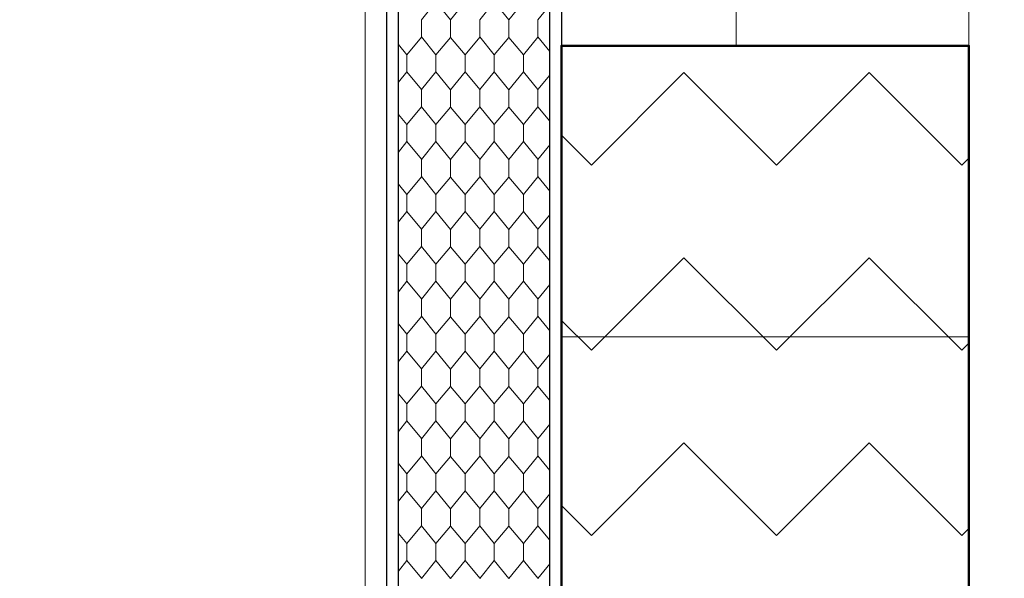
# Model space of a CAD drawing. Header units: metres. Extents: x 1306 to 1412, y -79 to 41.
# Tile 205 of 256: x 1342.305 to 1343.151, y -25.493 to -25.013. Entities that reach past the tile are written whole.
import ezdxf

# ---------------------------------------------------------------- set-up
doc = ezdxf.new("R2010")
doc.units = ezdxf.units.M
doc.header["$PDMODE"] = 65
doc.linetypes.add('AUSGEZOGEN', pattern=[0])
doc.linetypes.add('STRICHPUNKT2_S5', pattern=[0.5, 0.35, -0.05, 0.05, -0.05])
for name, color, linetype, lineweight in [('XR$2$Achsen', 4, 'AUSGEZOGEN', 13), ('XR$2$Allgemein', 4, 'AUSGEZOGEN', 13), ('XR$2$Möblierung', 4, 'AUSGEZOGEN', 13), ('XR$2$Wand', 1, 'AUSGEZOGEN', 50), ('XR$2$Wand Mauerwerk nt', 7, 'AUSGEZOGEN', 25), ('XR$3$Maßlinie 1_50', 7, 'AUSGEZOGEN', 25), ('XR$5$Filling', 4, 'AUSGEZOGEN', 13), ('XR$5$Muster', 4, 'AUSGEZOGEN', 13)]:
    doc.layers.add(name, color=color, linetype=linetype, lineweight=lineweight)
doc.styles.add('ARIAL', font='arial.ttf')
doc.dimstyles.new('DIMSTYLE_11', dxfattribs={"dimtxt": 0.15, "dimasz": 0.03, "dimexe": 0, "dimexo": 0, "dimgap": 0.075, "dimtad": 2, "dimrnd": 0.005, "dimzin": 4, "dimdsep": 46, "dimtxsty": 'ARIAL', "dimblk1": 'ALL_ML_STRICH', "dimblk2": 'ALL_ML_STRICH', "dimsah": 1, "dimcen": 0, "dimclrd": 3, "dimclre": 3, "dimclrt": 3, "dimadec": 0, "dimazin": 0, "dimtfac": 1, "dimtdec": 0, "dimtix": 1, "dimtmove": 2, "dimatfit": 3, "dimfxl": 0, "dimtzin": 0, "dimlwd": 0, "dimlwe": 25, "dimarcsym": 0})
doc.dimstyles.new('DIMSTYLE_12', dxfattribs={"dimtxt": 0.15, "dimasz": 0.03, "dimexe": 0, "dimexo": 0, "dimgap": 0.075, "dimtad": 2, "dimdec": 3, "dimrnd": 0.005, "dimzin": 4, "dimdsep": 46, "dimtxsty": 'ARIAL', "dimblk1": 'ALL_ML_STRICH', "dimblk2": 'ALL_ML_STRICH', "dimsah": 1, "dimcen": 0, "dimclrd": 3, "dimclre": 3, "dimclrt": 3, "dimadec": 0, "dimazin": 0, "dimtfac": 1, "dimtdec": 0, "dimtix": 1, "dimtmove": 2, "dimatfit": 3, "dimfxl": 0, "dimtzin": 0, "dimlwd": 0, "dimlwe": 25, "dimarcsym": 0})
doc.dimstyles.new('DIMSTYLE_24', dxfattribs={"dimtxt": 0.225, "dimasz": 0.15, "dimexe": 0, "dimexo": 0, "dimgap": 0.1125, "dimtad": 2, "dimrnd": 0.005, "dimzin": 4, "dimdsep": 46, "dimtxsty": 'ARIAL', "dimblk1": 'ALL_ML_STRICH', "dimblk2": 'ALL_ML_STRICH', "dimsah": 1, "dimcen": 0, "dimclrd": 3, "dimclre": 3, "dimclrt": 3, "dimadec": 0, "dimazin": 0, "dimtfac": 1, "dimtdec": 0, "dimtix": 1, "dimtmove": 2, "dimatfit": 3, "dimfxl": 0, "dimtzin": 0, "dimlwd": 0, "dimlwe": 25, "dimarcsym": 0})
doc.dimstyles.new('DIMSTYLE_9', dxfattribs={"dimtxt": 0.15, "dimasz": 0.03, "dimexe": 0, "dimexo": 0, "dimgap": 0.075, "dimtad": 2, "dimdec": 1, "dimlfac": 100, "dimrnd": 0.5, "dimzin": 4, "dimdsep": 46, "dimtxsty": 'ARIAL', "dimblk1": 'ALL_ML_STRICH', "dimblk2": 'ALL_ML_STRICH', "dimsah": 1, "dimcen": 0, "dimclrd": 3, "dimclre": 3, "dimclrt": 3, "dimadec": 0, "dimazin": 0, "dimtfac": 1, "dimtdec": 0, "dimtix": 1, "dimtmove": 2, "dimatfit": 3, "dimfxl": 0, "dimtvp": 1.2, "dimtzin": 0, "dimlwd": 0, "dimlwe": 25, "dimarcsym": 0})

# ---------------------------------------------------------------- blocks, each defined once
blk = doc.blocks.new('ALL_ML_STRICH')
at = {"color": 0, "linetype": 'ByBlock', "lineweight": -2}
for p, q in [((0, -0.5), (0, 0.5)), ((-0.3, -0.3), (0.3, 0.3)), ((-1, 0), (0.5, 0))]:
    blk.add_line(p, q, dxfattribs=at)
blk = doc.blocks.new('*D922')
at = {"layer": 'DEFPOINTS', "color": 3, "linetype": 'AUSGEZOGEN', "lineweight": 25, "transparency": 33554687}
for p in [(1369.47991, -25.29325), (1340.42407, -25.53325), (1369.45362, -25.53325)]:
    blk.add_point(p, dxfattribs=at)
at = {"layer": 'XR$3$Maßlinie 1_50', "color": 3, "linetype": 'AUSGEZOGEN', "lineweight": -2, "transparency": 33554687}
for p, q in [((1340.47407, -25.29325), (1340.42407, -25.29325)), ((1340.42407, -25.53325), (1340.42407, -25.29325)), ((1340.47407, -25.53325), (1340.42407, -25.53325))]:
    blk.add_line(p, q, dxfattribs=at)
at = {"layer": 'XR$3$Maßlinie 1_50', "color": 3, "linetype": 'AUSGEZOGEN', "lineweight": 25, "transparency": 33554687, "xscale": 0.03000000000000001, "yscale": 0.03000000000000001, "zscale": 0.03000000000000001}
for p, rotation in [((1340.42407, -25.29325), 90), ((1340.42407, -25.53325), 270)]:
    blk.add_blockref('ALL_ML_STRICH', p, dxfattribs=dict(at, rotation=rotation))
at = {"layer": 'XR$3$Maßlinie 1_50', "color": 3, "linetype": 'AUSGEZOGEN', "lineweight": 25, "transparency": 33554687, "insert": (1340.29907, -25.41843), "char_height": 0.15, "width": 0.48, "attachment_point": 5, "rotation": 90, "style": 'ARIAL'}
blk.add_mtext('\\W0.80;\\A1;{\\A1;{24\\H0.099000;\\S^ ;}}', dxfattribs=at)
blk = doc.blocks.new('*D923')
at = {"layer": 'DEFPOINTS', "color": 3, "linetype": 'AUSGEZOGEN', "lineweight": 25, "transparency": 33554687}
for p in [(1369.608, -23.65825), (1340.42407, -25.29325), (1369.47991, -25.29325)]:
    blk.add_point(p, dxfattribs=at)
at = {"layer": 'XR$3$Maßlinie 1_50', "color": 3, "linetype": 'AUSGEZOGEN', "lineweight": -2, "transparency": 33554687}
for p, q in [((1340.47407, -23.65825), (1340.42407, -23.65825)), ((1340.42407, -25.29325), (1340.42407, -23.65825)), ((1340.47407, -25.29325), (1340.42407, -25.29325))]:
    blk.add_line(p, q, dxfattribs=at)
at = {"layer": 'XR$3$Maßlinie 1_50', "color": 3, "linetype": 'AUSGEZOGEN', "lineweight": 25, "transparency": 33554687, "xscale": 0.03000000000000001, "yscale": 0.03000000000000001, "zscale": 0.03000000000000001}
for p, rotation in [((1340.42407, -23.65825), 90), ((1340.42407, -25.29325), 270)]:
    blk.add_blockref('ALL_ML_STRICH', p, dxfattribs=dict(at, rotation=rotation))
at = {"layer": 'XR$3$Maßlinie 1_50', "color": 3, "linetype": 'AUSGEZOGEN', "lineweight": 25, "transparency": 33554687, "insert": (1340.29641, -24.45484), "char_height": 0.15, "width": 0.6, "attachment_point": 5, "rotation": 90, "style": 'ARIAL'}
blk.add_mtext('\\W0.80;\\A1;{\\A1;{1.63\\H0.099000;\\S5^ ;}}', dxfattribs=at)
blk = doc.blocks.new('*D935')
at = {"layer": 'DEFPOINTS', "color": 3, "linetype": 'AUSGEZOGEN', "lineweight": 25, "transparency": 33554687}
for p in [(1365.5224, -25.29325), (1338.82407, -25.53325), (1365.59738, -25.53325)]:
    blk.add_point(p, dxfattribs=at)
at = {"layer": 'XR$3$Maßlinie 1_50', "color": 3, "linetype": 'AUSGEZOGEN', "lineweight": -2, "transparency": 33554687}
for p, q in [((1338.87407, -25.29325), (1338.82407, -25.29325)), ((1338.82407, -25.53325), (1338.82407, -25.29325)), ((1338.87407, -25.53325), (1338.82407, -25.53325))]:
    blk.add_line(p, q, dxfattribs=at)
at = {"layer": 'XR$3$Maßlinie 1_50', "color": 3, "linetype": 'AUSGEZOGEN', "lineweight": 25, "transparency": 33554687, "xscale": 0.03000000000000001, "yscale": 0.03000000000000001, "zscale": 0.03000000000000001}
for p, rotation in [((1338.82407, -25.29325), 90), ((1338.82407, -25.53325), 270)]:
    blk.add_blockref('ALL_ML_STRICH', p, dxfattribs=dict(at, rotation=rotation))
at = {"layer": 'XR$3$Maßlinie 1_50', "color": 3, "linetype": 'AUSGEZOGEN', "lineweight": 25, "transparency": 33554687, "insert": (1338.69907, -25.41843), "char_height": 0.15, "width": 0.48, "attachment_point": 5, "rotation": 90, "style": 'ARIAL'}
blk.add_mtext('\\W0.80;\\A1;{\\A1;{24\\H0.099000;\\S^ ;}}', dxfattribs=at)
blk = doc.blocks.new('*D936')
at = {"layer": 'DEFPOINTS', "color": 3, "linetype": 'AUSGEZOGEN', "lineweight": 25, "transparency": 33554687}
for p in [(1364.69062, -20.53325), (1338.82407, -25.29325), (1365.5224, -25.29325)]:
    blk.add_point(p, dxfattribs=at)
at = {"layer": 'XR$3$Maßlinie 1_50', "color": 3, "linetype": 'AUSGEZOGEN', "lineweight": -2, "transparency": 33554687}
for p, q in [((1338.87407, -20.53325), (1338.82407, -20.53325)), ((1338.82407, -25.29325), (1338.82407, -20.53325)), ((1338.87407, -25.29325), (1338.82407, -25.29325))]:
    blk.add_line(p, q, dxfattribs=at)
at = {"layer": 'XR$3$Maßlinie 1_50', "color": 3, "linetype": 'AUSGEZOGEN', "lineweight": 25, "transparency": 33554687, "xscale": 0.03000000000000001, "yscale": 0.03000000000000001, "zscale": 0.03000000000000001}
for p, rotation in [((1338.82407, -20.53325), 90), ((1338.82407, -25.29325), 270)]:
    blk.add_blockref('ALL_ML_STRICH', p, dxfattribs=dict(at, rotation=rotation))
at = {"layer": 'XR$3$Maßlinie 1_50', "color": 3, "linetype": 'AUSGEZOGEN', "lineweight": 25, "transparency": 33554687, "insert": (1338.69652, -22.90454), "char_height": 0.15, "width": 0.48, "attachment_point": 5, "rotation": 90, "style": 'ARIAL'}
blk.add_mtext('\\W0.80;\\A1;{\\A1;{4.76\\H0.099000;\\S^ ;}}', dxfattribs=at)
blk = doc.blocks.new('*D941')
at = {"layer": 'DEFPOINTS', "color": 3, "linetype": 'AUSGEZOGEN', "lineweight": 25, "transparency": 33554687}
for p in [(1345.78099, -15.81825), (1336.42407, -30.11825), (1345.78099, -30.11825)]:
    blk.add_point(p, dxfattribs=at)
at = {"layer": 'XR$3$Maßlinie 1_50', "color": 3, "linetype": 'AUSGEZOGEN', "lineweight": -2, "transparency": 33554687}
for p, q in [((1337.02407, -15.81825), (1336.42407, -15.81825)), ((1336.42407, -30.11825), (1336.42407, -15.81825)), ((1337.02407, -30.11825), (1336.42407, -30.11825))]:
    blk.add_line(p, q, dxfattribs=at)
at = {"layer": 'XR$3$Maßlinie 1_50', "color": 3, "linetype": 'AUSGEZOGEN', "lineweight": 25, "transparency": 33554687, "xscale": 0.15, "yscale": 0.15, "zscale": 0.15}
for p, rotation in [((1336.42407, -15.81825), 90), ((1336.42407, -30.11825), 270)]:
    blk.add_blockref('ALL_ML_STRICH', p, dxfattribs=dict(at, rotation=rotation))
at = {"layer": 'XR$3$Maßlinie 1_50', "color": 3, "linetype": 'AUSGEZOGEN', "lineweight": 25, "transparency": 33554687, "insert": (1336.25774, -22.96168), "char_height": 0.225, "width": 0.9, "attachment_point": 5, "rotation": 90, "style": 'ARIAL'}
blk.add_mtext('\\W0.80;\\A1;{\\fArial|i0|b1;\\A1;{14.30\\H0.148500;\\S^ ;}}', dxfattribs=at)
blk = doc.blocks.new('*D947')
at = {"layer": 'DEFPOINTS', "color": 3, "linetype": 'AUSGEZOGEN', "lineweight": 25, "transparency": 33554687}
for p in [(1360.44309, -16.21825), (1338.02407, -29.71825), (1360.44309, -29.71825)]:
    blk.add_point(p, dxfattribs=at)
at = {"layer": 'XR$3$Maßlinie 1_50', "color": 3, "linetype": 'AUSGEZOGEN', "lineweight": -2, "transparency": 33554687}
for p, q in [((1338.07407, -16.21825), (1338.02407, -16.21825)), ((1338.02407, -29.71825), (1338.02407, -16.21825)), ((1338.07407, -29.71825), (1338.02407, -29.71825))]:
    blk.add_line(p, q, dxfattribs=at)
at = {"layer": 'XR$3$Maßlinie 1_50', "color": 3, "linetype": 'AUSGEZOGEN', "lineweight": 25, "transparency": 33554687, "xscale": 0.03000000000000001, "yscale": 0.03000000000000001, "zscale": 0.03000000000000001}
for p, rotation in [((1338.02407, -16.21825), 90), ((1338.02407, -29.71825), 270)]:
    blk.add_blockref('ALL_ML_STRICH', p, dxfattribs=dict(at, rotation=rotation))
at = {"layer": 'XR$3$Maßlinie 1_50', "color": 3, "linetype": 'AUSGEZOGEN', "lineweight": 25, "transparency": 33554687, "insert": (1337.89641, -22.96399), "char_height": 0.15, "width": 0.6, "attachment_point": 5, "rotation": 90, "style": 'ARIAL'}
blk.add_mtext('\\W0.80;\\A1;{\\A1;{13.50\\H0.099000;\\S^ ;}}', dxfattribs=at)
blk = doc.blocks.new('*D954')
at = {"layer": 'DEFPOINTS', "color": 3, "linetype": 'AUSGEZOGEN', "lineweight": 25, "transparency": 33554687}
for p in [(1348.57715, -16.21825), (1337.22407, -29.71825), (1351.26204, -29.71825)]:
    blk.add_point(p, dxfattribs=at)
at = {"layer": 'XR$3$Maßlinie 1_50', "color": 3, "linetype": 'AUSGEZOGEN', "lineweight": -2, "transparency": 33554687}
for p, q in [((1337.27407, -16.21825), (1337.22407, -16.21825)), ((1337.22407, -29.71825), (1337.22407, -16.21825)), ((1337.27407, -29.71825), (1337.22407, -29.71825))]:
    blk.add_line(p, q, dxfattribs=at)
at = {"layer": 'XR$3$Maßlinie 1_50', "color": 3, "linetype": 'AUSGEZOGEN', "lineweight": 25, "transparency": 33554687, "xscale": 0.03000000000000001, "yscale": 0.03000000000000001, "zscale": 0.03000000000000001}
for p, rotation in [((1337.22407, -16.21825), 90), ((1337.22407, -29.71825), 270)]:
    blk.add_blockref('ALL_ML_STRICH', p, dxfattribs=dict(at, rotation=rotation))
at = {"layer": 'XR$3$Maßlinie 1_50', "color": 3, "linetype": 'AUSGEZOGEN', "lineweight": 25, "transparency": 33554687, "insert": (1337.09641, -22.96399), "char_height": 0.15, "width": 0.6, "attachment_point": 5, "rotation": 90, "style": 'ARIAL'}
blk.add_mtext('\\W0.80;\\A1;{\\A1;{13.50\\H0.099000;\\S^ ;}}', dxfattribs=at)
blk = doc.blocks.new('*D959')
at = {"layer": 'DEFPOINTS', "color": 3, "linetype": 'AUSGEZOGEN', "lineweight": 25, "transparency": 33554687}
for p in [(1342.96015, -15.81825), (1341.22407, -27.70325), (1342.62715, -27.70325)]:
    blk.add_point(p, dxfattribs=at)
at = {"layer": 'XR$3$Maßlinie 1_50', "color": 3, "linetype": 'AUSGEZOGEN', "lineweight": -2, "transparency": 33554687}
for p, q in [((1341.27407, -15.81825), (1341.22407, -15.81825)), ((1341.22407, -27.70325), (1341.22407, -15.81825)), ((1341.27407, -27.70325), (1341.22407, -27.70325))]:
    blk.add_line(p, q, dxfattribs=at)
at = {"layer": 'XR$3$Maßlinie 1_50', "color": 3, "linetype": 'AUSGEZOGEN', "lineweight": 25, "transparency": 33554687, "xscale": 0.03000000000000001, "yscale": 0.03000000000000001, "zscale": 0.03000000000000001}
for p, rotation in [((1341.22407, -15.81825), 90), ((1341.22407, -27.70325), 270)]:
    blk.add_blockref('ALL_ML_STRICH', p, dxfattribs=dict(at, rotation=rotation))
at = {"layer": 'XR$3$Maßlinie 1_50', "color": 3, "linetype": 'AUSGEZOGEN', "lineweight": 25, "transparency": 33554687, "insert": (1341.09652, -21.74446), "char_height": 0.15, "width": 0.72, "attachment_point": 5, "rotation": 90, "style": 'ARIAL'}
blk.add_mtext('\\W0.80;\\A1;{\\A1;{11.88\\H0.099000;\\S5^ ;}}', dxfattribs=at)
blk = doc.blocks.new('*D1080')
at = {"layer": 'DEFPOINTS', "color": 3, "linetype": 'AUSGEZOGEN', "lineweight": 25, "transparency": 33554687}
for p in [(1365.86519, -25.29325), (1339.62407, -25.53325), (1365.86519, -25.53325)]:
    blk.add_point(p, dxfattribs=at)
at = {"layer": 'XR$3$Maßlinie 1_50', "color": 3, "linetype": 'AUSGEZOGEN', "lineweight": -2, "transparency": 33554687}
for p, q in [((1339.67407, -25.29325), (1339.62407, -25.29325)), ((1339.62407, -25.53325), (1339.62407, -25.29325)), ((1339.67407, -25.53325), (1339.62407, -25.53325))]:
    blk.add_line(p, q, dxfattribs=at)
at = {"layer": 'XR$3$Maßlinie 1_50', "color": 3, "linetype": 'AUSGEZOGEN', "lineweight": 25, "transparency": 33554687, "xscale": 0.03000000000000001, "yscale": 0.03000000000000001, "zscale": 0.03000000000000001}
for p, rotation in [((1339.62407, -25.29325), 90), ((1339.62407, -25.53325), 270)]:
    blk.add_blockref('ALL_ML_STRICH', p, dxfattribs=dict(at, rotation=rotation))
at = {"layer": 'XR$3$Maßlinie 1_50', "color": 3, "linetype": 'AUSGEZOGEN', "lineweight": 25, "transparency": 33554687, "insert": (1339.49907, -25.41843), "char_height": 0.15, "width": 0.48, "attachment_point": 5, "rotation": 90, "style": 'ARIAL'}
blk.add_mtext('\\W0.80;\\A1;{\\A1;{24\\H0.099000;\\S^ ;}}', dxfattribs=at)
blk = doc.blocks.new('*D1081')
at = {"layer": 'DEFPOINTS', "color": 3, "linetype": 'AUSGEZOGEN', "lineweight": 25, "transparency": 33554687}
for p in [(1365.90904, -20.53325), (1339.62407, -25.29325), (1365.86519, -25.29325)]:
    blk.add_point(p, dxfattribs=at)
at = {"layer": 'XR$3$Maßlinie 1_50', "color": 3, "linetype": 'AUSGEZOGEN', "lineweight": -2, "transparency": 33554687}
for p, q in [((1339.67407, -20.53325), (1339.62407, -20.53325)), ((1339.62407, -25.29325), (1339.62407, -20.53325)), ((1339.67407, -25.29325), (1339.62407, -25.29325))]:
    blk.add_line(p, q, dxfattribs=at)
at = {"layer": 'XR$3$Maßlinie 1_50', "color": 3, "linetype": 'AUSGEZOGEN', "lineweight": 25, "transparency": 33554687, "xscale": 0.03000000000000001, "yscale": 0.03000000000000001, "zscale": 0.03000000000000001}
for p, rotation in [((1339.62407, -20.53325), 90), ((1339.62407, -25.29325), 270)]:
    blk.add_blockref('ALL_ML_STRICH', p, dxfattribs=dict(at, rotation=rotation))
at = {"layer": 'XR$3$Maßlinie 1_50', "color": 3, "linetype": 'AUSGEZOGEN', "lineweight": 25, "transparency": 33554687, "insert": (1339.49652, -22.90454), "char_height": 0.15, "width": 0.48, "attachment_point": 5, "rotation": 90, "style": 'ARIAL'}
blk.add_mtext('\\W0.80;\\A1;{\\A1;{4.76\\H0.099000;\\S^ ;}}', dxfattribs=at)
blk = doc.blocks.new('MUSTER_1')
at = {"layer": 'XR$5$Muster', "color": 52, "linetype": 'AUSGEZOGEN', "lineweight": 13, "transparency": 33554687}
for p, q in [((1342.75, -25.01262), (1342.76015, -25.0001)), ((1342.65, -25.02), (1342.65, -25.01262)), ((1342.67495, -25.01274), (1342.67495, -25.02)), ((1342.7, -25.02), (1342.7, -25.01262)), ((1342.72495, -25.01274), (1342.72495, -25.02)), ((1342.75, -25.02), (1342.75, -25.01262)), ((1342.65, -25.02738), (1342.65, -25.02)), ((1342.67495, -25.02786), (1342.67495, -25.02)), ((1342.7, -25.02738), (1342.7, -25.02)), ((1342.72495, -25.02786), (1342.72495, -25.02)), ((1342.75, -25.02738), (1342.75, -25.02)), ((1342.65, -25.0275), (1342.63755, -25.04274)), ((1342.66245, -25.04274), (1342.65, -25.02738)), ((1342.7, -25.0275), (1342.68755, -25.04274)), ((1342.71245, -25.04274), (1342.7, -25.02738)), ((1342.75, -25.0275), (1342.73755, -25.04274)), ((1342.76015, -25.0399), (1342.75, -25.02738)), ((1342.63755, -25.04274), (1342.63015, -25.034)), ((1342.63755, -25.05726), (1342.63755, -25.04274)), ((1342.66245, -25.04274), (1342.66245, -25.05726)), ((1342.68755, -25.05726), (1342.68755, -25.04274)), ((1342.71245, -25.04274), (1342.71245, -25.05726)), ((1342.73755, -25.05726), (1342.73755, -25.04274)), ((1342.63015, -25.06636), (1342.63755, -25.05726)), ((1342.65, -25.0725), (1342.63755, -25.05726)), ((1342.7, -25.0725), (1342.68755, -25.05726)), ((1342.75, -25.0725), (1342.73755, -25.05726)), ((1342.75, -25.07262), (1342.76015, -25.0601)), ((1342.65, -25.08), (1342.65, -25.07262)), ((1342.67495, -25.07274), (1342.67495, -25.08)), ((1342.7, -25.08), (1342.7, -25.07262)), ((1342.72495, -25.07274), (1342.72495, -25.08)), ((1342.75, -25.08), (1342.75, -25.07262)), ((1342.65, -25.08738), (1342.65, -25.08)), ((1342.67495, -25.08786), (1342.67495, -25.08)), ((1342.7, -25.08738), (1342.7, -25.08)), ((1342.72495, -25.08786), (1342.72495, -25.08)), ((1342.75, -25.08738), (1342.75, -25.08)), ((1342.65, -25.0875), (1342.63755, -25.10274)), ((1342.66245, -25.10274), (1342.65, -25.08738)), ((1342.7, -25.0875), (1342.68755, -25.10274)), ((1342.71245, -25.10274), (1342.7, -25.08738)), ((1342.75, -25.0875), (1342.73755, -25.10274)), ((1342.76015, -25.0999), (1342.75, -25.08738)), ((1342.63755, -25.10274), (1342.63015, -25.094)), ((1342.63755, -25.11726), (1342.63755, -25.10274)), ((1342.66245, -25.10274), (1342.66245, -25.11726)), ((1342.68755, -25.11726), (1342.68755, -25.10274)), ((1342.71245, -25.10274), (1342.71245, -25.11726)), ((1342.73755, -25.11726), (1342.73755, -25.10274)), ((1342.63015, -25.12636), (1342.63755, -25.11726)), ((1342.65, -25.1325), (1342.63755, -25.11726)), ((1342.7, -25.1325), (1342.68755, -25.11726)), ((1342.75, -25.1325), (1342.73755, -25.11726)), ((1342.75, -25.13262), (1342.76015, -25.1201)), ((1342.65, -25.14), (1342.65, -25.13262)), ((1342.65, -25.14738), (1342.65, -25.14)), ((1342.67495, -25.13274), (1342.67495, -25.14)), ((1342.67495, -25.14786), (1342.67495, -25.14)), ((1342.7, -25.14), (1342.7, -25.13262)), ((1342.7, -25.14738), (1342.7, -25.14)), ((1342.72495, -25.13274), (1342.72495, -25.14)), ((1342.72495, -25.14786), (1342.72495, -25.14)), ((1342.75, -25.14), (1342.75, -25.13262)), ((1342.75, -25.14738), (1342.75, -25.14)), ((1342.65, -25.1475), (1342.63755, -25.16274)), ((1342.66245, -25.16274), (1342.65, -25.14738)), ((1342.7, -25.1475), (1342.68755, -25.16274)), ((1342.71245, -25.16274), (1342.7, -25.14738)), ((1342.75, -25.1475), (1342.73755, -25.16274)), ((1342.76015, -25.1599), (1342.75, -25.14738)), ((1342.63755, -25.16274), (1342.63015, -25.154)), ((1342.63755, -25.17726), (1342.63755, -25.16274)), ((1342.66245, -25.16274), (1342.66245, -25.17726)), ((1342.68755, -25.17726), (1342.68755, -25.16274)), ((1342.71245, -25.16274), (1342.71245, -25.17726)), ((1342.73755, -25.17726), (1342.73755, -25.16274)), ((1342.63015, -25.18636), (1342.63755, -25.17726)), ((1342.65, -25.1925), (1342.63755, -25.17726)), ((1342.7, -25.1925), (1342.68755, -25.17726)), ((1342.75, -25.1925), (1342.73755, -25.17726)), ((1342.75, -25.19262), (1342.76015, -25.1801)), ((1342.65, -25.2), (1342.65, -25.19262)), ((1342.67495, -25.19274), (1342.67495, -25.2)), ((1342.7, -25.2), (1342.7, -25.19262)), ((1342.72495, -25.19274), (1342.72495, -25.2)), ((1342.75, -25.2), (1342.75, -25.19262)), ((1342.65, -25.2075), (1342.63755, -25.22274)), ((1342.65, -25.20738), (1342.65, -25.2)), ((1342.66245, -25.22274), (1342.65, -25.20738)), ((1342.67495, -25.20786), (1342.67495, -25.2)), ((1342.7, -25.2075), (1342.68755, -25.22274)), ((1342.7, -25.20738), (1342.7, -25.2)), ((1342.71245, -25.22274), (1342.7, -25.20738)), ((1342.72495, -25.20786), (1342.72495, -25.2)), ((1342.75, -25.2075), (1342.73755, -25.22274)), ((1342.75, -25.20738), (1342.75, -25.2)), ((1342.76015, -25.2199), (1342.75, -25.20738)), ((1342.63755, -25.22274), (1342.63015, -25.214)), ((1342.63755, -25.23726), (1342.63755, -25.22274)), ((1342.66245, -25.22274), (1342.66245, -25.23726)), ((1342.68755, -25.23726), (1342.68755, -25.22274)), ((1342.71245, -25.22274), (1342.71245, -25.23726)), ((1342.73755, -25.23726), (1342.73755, -25.22274)), ((1342.63015, -25.24636), (1342.63755, -25.23726)), ((1342.65, -25.2525), (1342.63755, -25.23726)), ((1342.7, -25.2525), (1342.68755, -25.23726)), ((1342.75, -25.2525), (1342.73755, -25.23726)), ((1342.75, -25.25262), (1342.76015, -25.2401)), ((1342.65, -25.26), (1342.65, -25.25262)), ((1342.67495, -25.25274), (1342.67495, -25.26)), ((1342.7, -25.26), (1342.7, -25.25262)), ((1342.72495, -25.25274), (1342.72495, -25.26)), ((1342.75, -25.26), (1342.75, -25.25262)), ((1342.65, -25.26738), (1342.65, -25.26)), ((1342.67495, -25.26786), (1342.67495, -25.26)), ((1342.7, -25.26738), (1342.7, -25.26)), ((1342.72495, -25.26786), (1342.72495, -25.26)), ((1342.75, -25.26738), (1342.75, -25.26)), ((1342.63755, -25.28274), (1342.63015, -25.274)), ((1342.65, -25.2675), (1342.63755, -25.28274)), ((1342.66245, -25.28274), (1342.65, -25.26738)), ((1342.7, -25.2675), (1342.68755, -25.28274)), ((1342.71245, -25.28274), (1342.7, -25.26738)), ((1342.75, -25.2675), (1342.73755, -25.28274)), ((1342.76015, -25.2799), (1342.75, -25.26738)), ((1342.63755, -25.29726), (1342.63755, -25.28274)), ((1342.66245, -25.28274), (1342.66245, -25.29726)), ((1342.68755, -25.29726), (1342.68755, -25.28274)), ((1342.71245, -25.28274), (1342.71245, -25.29726)), ((1342.73755, -25.29726), (1342.73755, -25.28274)), ((1342.63015, -25.30636), (1342.63755, -25.29726)), ((1342.65, -25.3125), (1342.63755, -25.29726)), ((1342.7, -25.3125), (1342.68755, -25.29726)), ((1342.75, -25.3125), (1342.73755, -25.29726)), ((1342.75, -25.31262), (1342.76015, -25.3001)), ((1342.65, -25.32), (1342.65, -25.31262)), ((1342.67495, -25.31274), (1342.67495, -25.32)), ((1342.7, -25.32), (1342.7, -25.31262)), ((1342.72495, -25.31274), (1342.72495, -25.32)), ((1342.75, -25.32), (1342.75, -25.31262)), ((1342.65, -25.32738), (1342.65, -25.32)), ((1342.67495, -25.32786), (1342.67495, -25.32)), ((1342.7, -25.32738), (1342.7, -25.32)), ((1342.72495, -25.32786), (1342.72495, -25.32)), ((1342.75, -25.32738), (1342.75, -25.32)), ((1342.63755, -25.34274), (1342.63015, -25.334)), ((1342.65, -25.3275), (1342.63755, -25.34274)), ((1342.66245, -25.34274), (1342.65, -25.32738)), ((1342.7, -25.3275), (1342.68755, -25.34274)), ((1342.71245, -25.34274), (1342.7, -25.32738)), ((1342.75, -25.3275), (1342.73755, -25.34274)), ((1342.76015, -25.3399), (1342.75, -25.32738)), ((1342.63755, -25.35726), (1342.63755, -25.34274)), ((1342.66245, -25.34274), (1342.66245, -25.35726)), ((1342.68755, -25.35726), (1342.68755, -25.34274)), ((1342.71245, -25.34274), (1342.71245, -25.35726)), ((1342.73755, -25.35726), (1342.73755, -25.34274)), ((1342.63015, -25.36636), (1342.63755, -25.35726)), ((1342.65, -25.3725), (1342.63755, -25.35726)), ((1342.7, -25.3725), (1342.68755, -25.35726)), ((1342.75, -25.3725), (1342.73755, -25.35726)), ((1342.75, -25.37262), (1342.76015, -25.3601)), ((1342.65, -25.38), (1342.65, -25.37262)), ((1342.67495, -25.37274), (1342.67495, -25.38)), ((1342.7, -25.38), (1342.7, -25.37262)), ((1342.72495, -25.37274), (1342.72495, -25.38)), ((1342.75, -25.38), (1342.75, -25.37262)), ((1342.65, -25.38738), (1342.65, -25.38)), ((1342.67495, -25.38786), (1342.67495, -25.38)), ((1342.7, -25.38738), (1342.7, -25.38)), ((1342.72495, -25.38786), (1342.72495, -25.38)), ((1342.75, -25.38738), (1342.75, -25.38)), ((1342.63755, -25.40274), (1342.63015, -25.394)), ((1342.65, -25.3875), (1342.63755, -25.40274)), ((1342.66245, -25.40274), (1342.65, -25.38738)), ((1342.7, -25.3875), (1342.68755, -25.40274)), ((1342.71245, -25.40274), (1342.7, -25.38738)), ((1342.75, -25.3875), (1342.73755, -25.40274)), ((1342.76015, -25.3999), (1342.75, -25.38738)), ((1342.63755, -25.41726), (1342.63755, -25.40274)), ((1342.66245, -25.40274), (1342.66245, -25.41726)), ((1342.68755, -25.41726), (1342.68755, -25.40274)), ((1342.71245, -25.40274), (1342.71245, -25.41726)), ((1342.73755, -25.41726), (1342.73755, -25.40274)), ((1342.63015, -25.42636), (1342.63755, -25.41726)), ((1342.65, -25.4325), (1342.63755, -25.41726)), ((1342.7, -25.4325), (1342.68755, -25.41726)), ((1342.75, -25.4325), (1342.73755, -25.41726)), ((1342.75, -25.43262), (1342.76015, -25.4201)), ((1342.65, -25.44), (1342.65, -25.43262)), ((1342.67495, -25.43274), (1342.67495, -25.44)), ((1342.7, -25.44), (1342.7, -25.43262)), ((1342.72495, -25.43274), (1342.72495, -25.44)), ((1342.75, -25.44), (1342.75, -25.43262)), ((1342.65, -25.44738), (1342.65, -25.44)), ((1342.67495, -25.44786), (1342.67495, -25.44)), ((1342.7, -25.44738), (1342.7, -25.44)), ((1342.72495, -25.44786), (1342.72495, -25.44)), ((1342.75, -25.44738), (1342.75, -25.44)), ((1342.65, -25.4475), (1342.63755, -25.46274)), ((1342.66245, -25.46274), (1342.65, -25.44738)), ((1342.7, -25.4475), (1342.68755, -25.46274)), ((1342.71245, -25.46274), (1342.7, -25.44738)), ((1342.75, -25.4475), (1342.73755, -25.46274)), ((1342.76015, -25.4599), (1342.75, -25.44738)), ((1342.63755, -25.46274), (1342.63015, -25.454)), ((1342.63755, -25.47726), (1342.63755, -25.46274)), ((1342.66245, -25.46274), (1342.66245, -25.47726)), ((1342.68755, -25.47726), (1342.68755, -25.46274)), ((1342.71245, -25.46274), (1342.71245, -25.47726)), ((1342.73755, -25.47726), (1342.73755, -25.46274)), ((1342.63015, -25.48636), (1342.63755, -25.47726)), ((1342.65, -25.4925), (1342.63755, -25.47726)), ((1342.7, -25.4925), (1342.68755, -25.47726)), ((1342.75, -25.4925), (1342.73755, -25.47726)), ((1342.75, -25.49262), (1342.76015, -25.4801))]:
    blk.add_line(p, q, dxfattribs=at)
for points in [[(1342.65, -25.01262), (1342.66245, -24.99726), (1342.67495, -25.01274), (1342.68755, -24.99726)], [(1342.7, -25.01262), (1342.71245, -24.99726), (1342.72495, -25.01274), (1342.73755, -24.99726)], [(1342.68755, -25.04274), (1342.67495, -25.02786), (1342.66245, -25.04274)], [(1342.73755, -25.04274), (1342.72495, -25.02786), (1342.71245, -25.04274)], [(1342.65, -25.07262), (1342.66245, -25.05726), (1342.67495, -25.07274), (1342.68755, -25.05726)], [(1342.7, -25.07262), (1342.71245, -25.05726), (1342.72495, -25.07274), (1342.73755, -25.05726)], [(1342.68755, -25.10274), (1342.67495, -25.08786), (1342.66245, -25.10274)], [(1342.73755, -25.10274), (1342.72495, -25.08786), (1342.71245, -25.10274)], [(1342.65, -25.13262), (1342.66245, -25.11726), (1342.67495, -25.13274), (1342.68755, -25.11726)], [(1342.7, -25.13262), (1342.71245, -25.11726), (1342.72495, -25.13274), (1342.73755, -25.11726)], [(1342.68755, -25.16274), (1342.67495, -25.14786), (1342.66245, -25.16274)], [(1342.73755, -25.16274), (1342.72495, -25.14786), (1342.71245, -25.16274)], [(1342.65, -25.19262), (1342.66245, -25.17726), (1342.67495, -25.19274), (1342.68755, -25.17726)], [(1342.7, -25.19262), (1342.71245, -25.17726), (1342.72495, -25.19274), (1342.73755, -25.17726)], [(1342.68755, -25.22274), (1342.67495, -25.20786), (1342.66245, -25.22274)], [(1342.73755, -25.22274), (1342.72495, -25.20786), (1342.71245, -25.22274)], [(1342.65, -25.25262), (1342.66245, -25.23726), (1342.67495, -25.25274), (1342.68755, -25.23726)], [(1342.7, -25.25262), (1342.71245, -25.23726), (1342.72495, -25.25274), (1342.73755, -25.23726)], [(1342.68755, -25.28274), (1342.67495, -25.26786), (1342.66245, -25.28274)], [(1342.73755, -25.28274), (1342.72495, -25.26786), (1342.71245, -25.28274)], [(1342.65, -25.31262), (1342.66245, -25.29726), (1342.67495, -25.31274), (1342.68755, -25.29726)], [(1342.7, -25.31262), (1342.71245, -25.29726), (1342.72495, -25.31274), (1342.73755, -25.29726)], [(1342.68755, -25.34274), (1342.67495, -25.32786), (1342.66245, -25.34274)], [(1342.73755, -25.34274), (1342.72495, -25.32786), (1342.71245, -25.34274)], [(1342.65, -25.37262), (1342.66245, -25.35726), (1342.67495, -25.37274), (1342.68755, -25.35726)], [(1342.7, -25.37262), (1342.71245, -25.35726), (1342.72495, -25.37274), (1342.73755, -25.35726)], [(1342.68755, -25.40274), (1342.67495, -25.38786), (1342.66245, -25.40274)], [(1342.73755, -25.40274), (1342.72495, -25.38786), (1342.71245, -25.40274)], [(1342.65, -25.43262), (1342.66245, -25.41726), (1342.67495, -25.43274), (1342.68755, -25.41726)], [(1342.7, -25.43262), (1342.71245, -25.41726), (1342.72495, -25.43274), (1342.73755, -25.41726)], [(1342.68755, -25.46274), (1342.67495, -25.44786), (1342.66245, -25.46274)], [(1342.73755, -25.46274), (1342.72495, -25.44786), (1342.71245, -25.46274)], [(1342.65, -25.49262), (1342.66245, -25.47726), (1342.67495, -25.49274), (1342.68755, -25.47726)], [(1342.7, -25.49262), (1342.71245, -25.47726), (1342.72495, -25.49274), (1342.73755, -25.47726)]]:
    blk.add_lwpolyline(points, dxfattribs=at)

msp = doc.modelspace()

# ---------------------------------------------------------------- hatches: boundary and pattern name
at = {"layer": 'XR$5$Filling', "linetype": 'AUSGEZOGEN', "lineweight": 13, "transparency": 33554687}
h = msp.add_hatch(dxfattribs=at)
h.set_pattern_fill('MUSTER', color=4, scale=0.1125, angle=45, style=0, pattern_type=2)
h.set_pattern_definition([(45, (-3e-17, 0.3182), (-1e-17, 0.159099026), [0.1125, -0.1125]), (135, (-3e-17, 0.3182), (-0.159099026, 1e-17), [0.1125, -0.1125])])
h.paths.add_polyline_path([(1343.12015, -25.53495), (1343.12015, -25.03495), (1342.77015, -25.03495), (1342.77015, -25.53495)], flags=0)

# ---------------------------------------------------------------- linework, layer by layer
at = {"layer": 'XR$2$Achsen', "color": 4, "linetype": 'STRICHPUNKT2_S5', "lineweight": 13, "transparency": 33554687}
for p, q in [((1343.12015, -15.81825), (1343.12015, -30.11825)), ((1342.77015, -25.28495), (1343.38115, -25.28495))]:
    msp.add_line(p, q, dxfattribs=at)
at = {"layer": 'XR$2$Allgemein', "color": 7, "linetype": 'AUSGEZOGEN', "lineweight": 25, "transparency": 33554687}
msp.add_line((1342.77015, -16.21825), (1342.77015, -27.70325), dxfattribs=at)
at = {"layer": 'XR$2$Möblierung', "color": 35, "linetype": 'AUSGEZOGEN', "lineweight": 13, "transparency": 33554687}
msp.add_line((1342.62015, -27.75825), (1342.62015, -15.66825), dxfattribs=at)
at = {"layer": 'XR$2$Wand', "color": 1, "linetype": 'AUSGEZOGEN', "lineweight": 50, "transparency": 33554687}
msp.add_lwpolyline([(1342.77015, -25.53495), (1343.12015, -25.53495), (1343.12015, -25.03495), (1342.77015, -25.03495), (1342.77015, -25.53495)], close=True, dxfattribs=at)
at = {"layer": 'XR$2$Wand Mauerwerk nt', "color": 4, "linetype": 'AUSGEZOGEN', "lineweight": 13, "transparency": 33554687}
for p, q in [((1342.60153, -27.75825), (1342.60153, -15.64963)), ((1342.92015, -20.90165), (1342.92015, -25.03495))]:
    msp.add_line(p, q, dxfattribs=at)
at = {"layer": 'XR$2$Wand Mauerwerk nt', "color": 4, "linetype": 'AUSGEZOGEN', "lineweight": 25, "transparency": 33554687}
for p, q in [((1342.62015, -27.75825), (1342.62015, -15.66825)), ((1342.63015, -27.75825), (1342.63015, -15.67825)), ((1342.76015, -27.75825), (1342.76015, -15.80825))]:
    msp.add_line(p, q, dxfattribs=at)

# ---------------------------------------------------------------- block references
at = {"layer": 'XR$5$Muster', "color": 52, "linetype": 'AUSGEZOGEN', "lineweight": 13, "transparency": 33554687}
msp.add_blockref('MUSTER_1', (0, 0), dxfattribs=at)

# ---------------------------------------------------------------- dimensions: what is measured, and where the dimension line sits
at = {"layer": 'XR$3$Maßlinie 1_50', "color": 3, "linetype": 'AUSGEZOGEN', "lineweight": 25, "transparency": 33554687}
for base, p1, p2, dimstyle, picture, middle in [((1336.42407, -15.81825), (1337.02407, -30.11825), (1337.02407, -15.81825), 'DIMSTYLE_24', '*D941', (1336.25774, -22.96168)), ((1341.22407, -15.81825), (1341.27407, -27.70325), (1341.27407, -15.81825), 'DIMSTYLE_12', '*D959', (1341.09652, -21.74446)), ((1337.22407, -16.21825), (1337.27407, -29.71825), (1337.27407, -16.21825), 'DIMSTYLE_11', '*D954', (1337.09641, -22.96399)), ((1338.02407, -16.21825), (1338.07407, -29.71825), (1338.07407, -16.21825), 'DIMSTYLE_11', '*D947', (1337.89641, -22.96399)), ((1338.82407, -20.53325), (1338.87407, -25.29325), (1338.87407, -20.53325), 'DIMSTYLE_11', '*D936', (1338.69652, -22.90454)), ((1339.62407, -20.53325), (1339.67407, -25.29325), (1339.67407, -20.53325), 'DIMSTYLE_11', '*D1081', (1339.49652, -22.90454)), ((1340.42407, -23.65825), (1340.47407, -25.29325), (1340.47407, -23.65825), 'DIMSTYLE_12', '*D923', (1340.29641, -24.45484)), ((1338.82407, -25.29325), (1338.87407, -25.53325), (1338.87407, -25.29325), 'DIMSTYLE_9', '*D935', (1338.69907, -25.41843)), ((1339.62407, -25.29325), (1339.67407, -25.53325), (1339.67407, -25.29325), 'DIMSTYLE_9', '*D1080', (1339.49907, -25.41843)), ((1340.42407, -25.29325), (1340.47407, -25.53325), (1340.47407, -25.29325), 'DIMSTYLE_9', '*D922', (1340.29907, -25.41843))]:
    dim = msp.add_linear_dim(base=base, p1=p1, p2=p2, angle=90, dimstyle=dimstyle, override={"dimpost": '<>', "dimclrd": 3, "dimclre": 3, "dimclrt": 3, "dimlwd": 0, "dimlwe": 25}, dxfattribs=at)
    dim.commit()
    dim.dimension.update_dxf_attribs({"geometry": picture, "text_midpoint": middle, "dimtype": 160})

doc.saveas('drawing.dxf')
